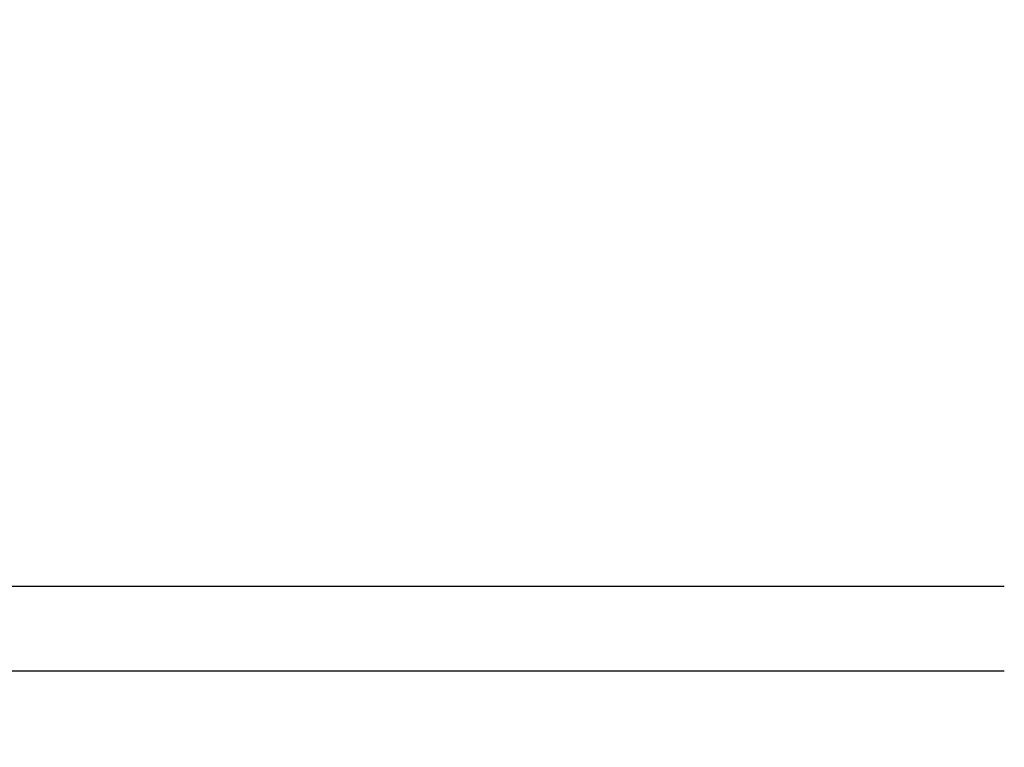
# Model space of a CAD drawing. Header units: millimetres. Extents: x -374129 to 1163271, y -112652 to 695637.
# Tile 147 of 256: x 64123 to 66458, y -32771 to -31046. Entities that reach past the tile are written whole.
import ezdxf
from ezdxf import colors
from ezdxf.entities.mleader import LeaderData, LeaderLine
from ezdxf.math import Vec2, Vec3

# ---------------------------------------------------------------- set-up
doc = ezdxf.new("R2010")
doc.units = ezdxf.units.MM
doc.layers.add('KRT_opisy', color=146, linetype='Continuous')
doc.layers.add('KRT_technologia', color=30, linetype='Continuous')
doc.styles.add('WYMIAR', font='romans.shx', dxfattribs={"width": 0.8})

# ---------------------------------------------------------------- blocks, each defined once
blk = doc.blocks.new('sys napowietrzania')
at = {"layer": 'KRT_technologia', "linetype": 'ByBlock', "lineweight": -2, "extrusion": (0, -1, -1.83697e-16)}
for p, q in [((67477.61, -301.76, 904.27), (62297.61, -301.76, 904.27)), ((62297.61, -501.76, 904.27), (67477.61, -501.76, 904.27))]:
    blk.add_line(p, q, dxfattribs=at)

msp = doc.modelspace()

# ---------------------------------------------------------------- block references
msp.add_blockref('sys napowietrzania', (-1019.98, -32087.66, 3070))

# ---------------------------------------------------------------- next in the draw order: leaders
at = {"layer": 'KRT_opisy', "color": 1}
ml = msp.add_multileader_mtext('Standard', dxfattribs=at)
ml.set_content('\\C54;SZAFA AKPIA -DOKŁADNE WYMIARY W TRAKCIE DOBORU I ROZMIESZCZENIA ELEMENTÓW AUTOMATYKI PO UWZGLĘDNIENIU RZECZYWISTYCH POTRZEB MONTAŻOWYCH', style='WYMIAR')
ml.set_leader_properties(color=1)
ml.build(insert=Vec2(0, 0))
ml.multileader.update_dxf_attribs({"text_right_attachment_type": 6, "dogleg_length": 0.36, "arrow_head_size": 200, "scale": 100})
ctx = ml.context
ctx.base_point, ctx.scale, ctx.char_height, ctx.arrow_head_size, ctx.landing_gap_size, ctx.plane_origin = Vec3(32699.33, -27661.99), 100, 200, 200, 9, Vec3(4731.61, -111551.57)
ctx.right_attachment = 6
notes = []
notes.append((ctx, [(0, (1, 1, 0), (32663.33, -27661.99), (1, 0), 36, [(1, [(31840, -32770.64)], 0, [])])]))
ctx.mtext.insert, ctx.mtext.width, ctx.mtext.defined_height, ctx.mtext.flow_direction = Vec3(32708.33, -27561.99), 5517.2638, 1534.23, 5
ctx.mtext.has_bg_fill, ctx.mtext.bg_color, ctx.mtext.bg_scale_factor, ctx.mtext.bg_transparency, ctx.mtext.use_window_bg_color = 1, -1027028792, 1.5, 0, 1
for ctx, leaders in notes:
    for number, flags, end, landing, length, lines in leaders:
        leader = LeaderData()
        leader.index, (leader.has_last_leader_line, leader.has_dogleg_vector, leader.attachment_direction) = number, flags
        leader.last_leader_point, leader.dogleg_vector, leader.dogleg_length = Vec3(end), Vec3(landing), length
        for number, points, colour, breaks in lines:
            line = LeaderLine()
            line.index, line.vertices, line.color, line.breaks = number, Vec3.list(points), colors.encode_raw_color(colour), breaks
            leader.lines.append(line)
        ctx.leaders.append(leader)

doc.saveas('drawing.dxf')
